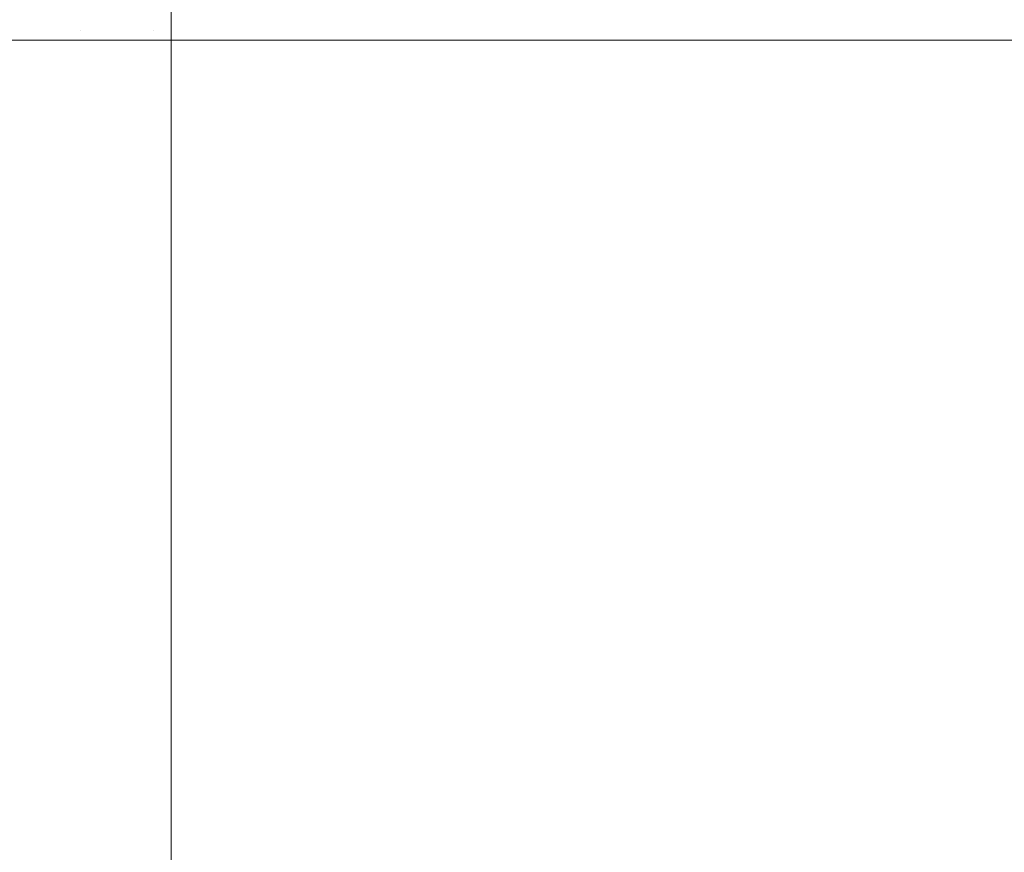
# Model space of a CAD drawing. Header units: centimetres. Extents: x -21.6 to 22.7, y 3.4 to 5.2.
# Tile 170 of 256: x -6.649 to -6.498, y 4.975 to 5.103. Entities that reach past the tile are written whole.
import ezdxf

# ---------------------------------------------------------------- set-up
doc = ezdxf.new("R2010")
doc.units = ezdxf.units.CM
doc.header["$LTSCALE"] = 2.54
doc.layers.add('Lucido design-1', color=7, linetype='Continuous')

# ---------------------------------------------------------------- blocks, each defined once
blk = doc.blocks.new('Gruppo-4-1')
at = {"color": 7, "linetype": 'Continuous', "lineweight": 9}
for points, invisible_edges in [([(22.63035, 5.10339, -1872.21558), (22.63035, 5.10457, -1872.21561), (-21.50342, 5.10457, -1872.21561), (-21.50342, 5.10339, -1872.21558)], 10), ([(-6.62858, 5.10179, -1872.61555), (-6.62858, 5.10339, -1872.61551), (-6.62594, 5.10457, -1872.61542), (-6.62594, 5.10179, -1872.61548)], 11), ([(-6.62594, 5.10179, -1872.61548), (-6.62594, 5.10457, -1872.61542), (7.75286, 5.10457, -1872.61542), (7.75286, 5.10339, -1872.61544)], 10), ([(-21.50342, 5.10339, -1872.21558), (-21.50342, 5.10021, -1872.21551), (22.63035, 5.10021, -1872.21551), (22.63035, 5.10339, -1872.21558)], 8), ([(-6.65082, 5.10339, -1872.62005), (-6.64922, 5.10339, -1872.61947), (-6.64919, 5.10021, -1872.61951), (-6.65081, 5.10021, -1872.62011)], 11), ([(-6.64762, 5.10021, -1872.61899), (-6.64919, 5.10021, -1872.61951), (-6.64922, 5.10339, -1872.61947), (-6.64763, 5.10339, -1872.61893)], 14), ([(-6.64763, 5.10339, -1872.61893), (-6.64606, 5.10339, -1872.61844), (-6.64628, 5.10021, -1872.61856), (-6.64762, 5.10021, -1872.61899)], 11), ([(-6.64336, 5.10021, -1872.61774), (-6.64628, 5.10021, -1872.61856), (-6.64606, 5.10339, -1872.61844), (-6.6445, 5.10339, -1872.61799)], 14), ([(-6.6445, 5.10339, -1872.61799), (-6.64296, 5.10339, -1872.61758), (-6.64336, 5.10021, -1872.61774)], 11), ([(-6.64143, 5.10021, -1872.61728), (-6.64336, 5.10021, -1872.61774), (-6.64296, 5.10339, -1872.61758), (-6.64144, 5.10339, -1872.61722)], 14), ([(-6.64143, 5.10021, -1872.61728), (-6.64144, 5.10339, -1872.61722), (-6.63993, 5.10339, -1872.61689), (-6.63993, 5.10179, -1872.61693)], 15), ([(-6.63844, 5.10179, -1872.61664), (-6.63993, 5.10179, -1872.61693), (-6.63993, 5.10339, -1872.61689), (-6.63844, 5.10339, -1872.6166)], 15), ([(-6.63844, 5.10339, -1872.6166), (-6.63698, 5.10339, -1872.61635), (-6.63697, 5.10179, -1872.61639), (-6.63844, 5.10179, -1872.61664)], 15), ([(-6.63552, 5.10179, -1872.61617), (-6.63697, 5.10179, -1872.61639), (-6.63698, 5.10339, -1872.61635), (-6.63553, 5.10339, -1872.61613)], 15), ([(-6.63553, 5.10339, -1872.61613), (-6.6341, 5.10339, -1872.61595), (-6.63409, 5.10179, -1872.61598), (-6.63552, 5.10179, -1872.61617)], 15), ([(-6.63409, 5.10179, -1872.61598), (-6.6341, 5.10339, -1872.61595), (-6.6313, 5.10339, -1872.61567), (-6.63129, 5.10179, -1872.61571)], 15), ([(-6.63129, 5.10179, -1872.61571), (-6.6313, 5.10339, -1872.61567), (-6.62858, 5.10339, -1872.61551), (-6.62858, 5.10179, -1872.61555)], 15), ([(7.75286, 5.10339, -1872.61544), (-6.62594, 5.10021, -1872.61551), (-6.62594, 5.10179, -1872.61548)], 9), ([(7.75286, 5.10339, -1872.61544), (7.75286, 5.10021, -1872.61551), (-6.62594, 5.10021, -1872.61551)], 8), ([(-6.64043, 5.10021, -1872.61705), (-6.64143, 5.10021, -1872.61728), (-6.63993, 5.10179, -1872.61693)], 10), ([(-6.63993, 5.10179, -1872.61693), (-6.63992, 5.10021, -1872.61695), (-6.64043, 5.10021, -1872.61705)], 9), ([(-6.6375, 5.10021, -1872.61649), (-6.63992, 5.10021, -1872.61695), (-6.63993, 5.10179, -1872.61693), (-6.63844, 5.10179, -1872.61664)], 14), ([(-6.63844, 5.10179, -1872.61664), (-6.63697, 5.10179, -1872.61639), (-6.6375, 5.10021, -1872.61649)], 11), ([(-6.63455, 5.10021, -1872.61605), (-6.6375, 5.10021, -1872.61649), (-6.63697, 5.10179, -1872.61639), (-6.63552, 5.10179, -1872.61617)], 14), ([(-6.63552, 5.10179, -1872.61617), (-6.63409, 5.10179, -1872.61598), (-6.63455, 5.10021, -1872.61605)], 11), ([(-6.63129, 5.10179, -1872.61571), (-6.6316, 5.10021, -1872.61575), (-6.63455, 5.10021, -1872.61605), (-6.63409, 5.10179, -1872.61598)], 13), ([(-6.62864, 5.10021, -1872.61557), (-6.6316, 5.10021, -1872.61575), (-6.63129, 5.10179, -1872.61571), (-6.62858, 5.10179, -1872.61555)], 14), ([(-6.62858, 5.10179, -1872.61555), (-6.62857, 5.10021, -1872.61557), (-6.62864, 5.10021, -1872.61557)], 9), ([(-6.62858, 5.10179, -1872.61555), (-6.62594, 5.10179, -1872.61548), (-6.62594, 5.10021, -1872.61551)], 9), ([(-6.62594, 5.10021, -1872.61551), (-6.62857, 5.10021, -1872.61557), (-6.62858, 5.10179, -1872.61555)], 10), ([(-6.65081, 5.10021, -1872.62011), (-6.64919, 5.10021, -1872.61951), (-6.64919, 3.90021, -1872.61951), (-6.65074, 3.90021, -1872.62009)], 10), ([(-6.64628, 3.90021, -1872.61856), (-6.6488, 3.90021, -1872.61938), (-6.64919, 5.10021, -1872.61951), (-6.64762, 5.10021, -1872.61899)], 10), ([(-6.6488, 3.90021, -1872.61938), (-6.64919, 3.90021, -1872.61951), (-6.64919, 5.10021, -1872.61951)], 10), ([(-6.64762, 5.10021, -1872.61899), (-6.64628, 5.10021, -1872.61856), (-6.64628, 3.90021, -1872.61856)], 10), ([(-6.64628, 5.10021, -1872.61856), (-6.64336, 5.10021, -1872.61774), (-6.64336, 3.90021, -1872.61774), (-6.64492, 3.90021, -1872.61818)], 10), ([(-6.64492, 3.90021, -1872.61818), (-6.64628, 3.90021, -1872.61856), (-6.64628, 5.10021, -1872.61856)], 10), ([(-6.64106, 3.90021, -1872.61719), (-6.64336, 3.90021, -1872.61774), (-6.64336, 5.10021, -1872.61774), (-6.64143, 5.10021, -1872.61728)], 10), ([(-6.64143, 5.10021, -1872.61728), (-6.64043, 5.10021, -1872.61705), (-6.64043, 3.90021, -1872.61705), (-6.64106, 3.90021, -1872.61719)], 10), ([(-6.63913, 3.90021, -1872.6168), (-6.64043, 3.90021, -1872.61705), (-6.64043, 5.10021, -1872.61705), (-6.63992, 5.10021, -1872.61695)], 10), ([(-6.63992, 5.10021, -1872.61695), (-6.6375, 5.10021, -1872.61649), (-6.6375, 3.90021, -1872.61649), (-6.63913, 3.90021, -1872.6168)], 10), ([(-6.6375, 5.10021, -1872.61649), (-6.63455, 5.10021, -1872.61605), (-6.63455, 3.90021, -1872.61605), (-6.6353, 3.90021, -1872.61616)], 10), ([(-6.6353, 3.90021, -1872.61616), (-6.6375, 3.90021, -1872.61649), (-6.6375, 5.10021, -1872.61649)], 10), ([(-6.63455, 3.90021, -1872.61605), (-6.63455, 5.10021, -1872.61605), (-6.6316, 5.10021, -1872.61575), (-6.6316, 3.90021, -1872.61575)], 5), ([(-6.6316, 5.10021, -1872.61575), (-6.62864, 5.10021, -1872.61557), (-6.62864, 3.90021, -1872.61557), (-6.63152, 3.90021, -1872.61574)], 10), ([(-6.63152, 3.90021, -1872.61574), (-6.6316, 3.90021, -1872.61575), (-6.6316, 5.10021, -1872.61575)], 10), ([(-6.62778, 3.90021, -1872.61555), (-6.62864, 3.90021, -1872.61557), (-6.62864, 5.10021, -1872.61557), (-6.62857, 5.10021, -1872.61557)], 10), ([(-6.62857, 5.10021, -1872.61557), (-6.62594, 3.90021, -1872.61551), (-6.62778, 3.90021, -1872.61555)], 9), ([(-6.62857, 5.10021, -1872.61557), (-6.62594, 5.10021, -1872.61551), (-6.62594, 3.90021, -1872.61551)], 8), ([(-6.62594, 5.10021, -1872.61551), (7.75286, 3.90021, -1872.61551), (7.75277, 3.8955, -1872.61551)], 9), ([(-6.62594, 5.10021, -1872.61551), (7.75286, 5.10021, -1872.61551), (7.75286, 3.90021, -1872.61551)], 8), ([(7.75277, 3.8955, -1872.61551), (7.75246, 3.89043, -1872.61551), (7.7521, 3.88694, -1872.61551), (-6.62594, 5.10021, -1872.61551)], 12), ([(-6.62594, 3.90021, -1872.61551), (-6.62594, 5.10021, -1872.61551), (7.7521, 3.88694, -1872.61551)], 10)]:
    blk.add_3dface(points, dxfattribs=dict(at, invisible_edges=invisible_edges))
blk.add_3dface([(-21.50342, 5.10021, -1872.21551), (-21.50342, 3.50021, -1872.21551), (22.63035, 3.50021, -1872.21551), (22.63035, 5.10021, -1872.21551)], dxfattribs=at)
blk = doc.blocks.new('Gruppo-5-1')
at = {"color": 7}
blk.add_blockref('Gruppo-4-1', (0, 0), dxfattribs=at)

msp = doc.modelspace()

# ---------------------------------------------------------------- block references
at = {"layer": 'Lucido design-1', "color": 7}
msp.add_blockref('Gruppo-5-1', (0, 0), dxfattribs=at)

doc.saveas('drawing.dxf')
